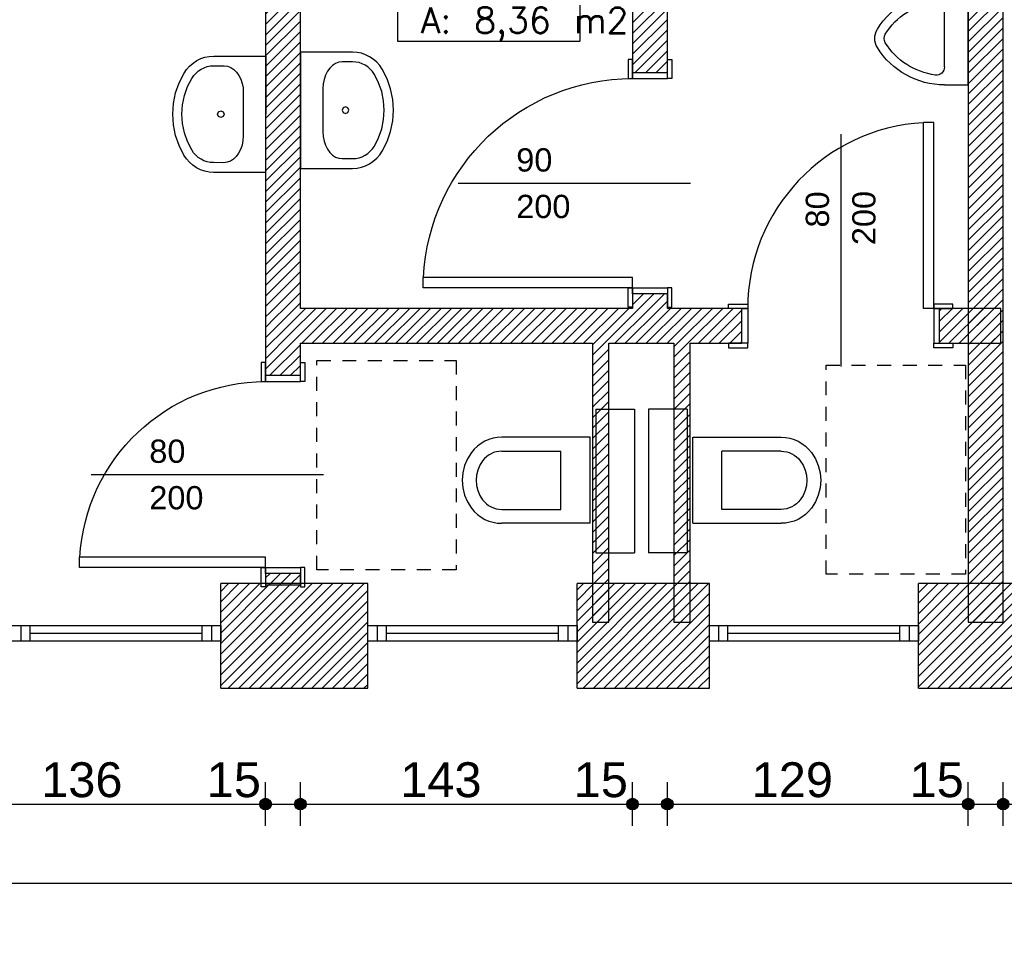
# Model space of a CAD drawing. Header units: inches. Extents: x 18487 to 24863, y 1480 to 5771.
# Tile 36 of 51: x 20628 to 21051, y 4222 to 4620. Entities that reach past the tile are written whole.
import ezdxf
from ezdxf.enums import TextEntityAlignment as Align

# ---------------------------------------------------------------- set-up
doc = ezdxf.new("R2010")
doc.units = ezdxf.units.IN
doc.header["$MEASUREMENT"] = 0
doc.linetypes.add('Przerywana 2 (2)', pattern=[11, 6, -5])
for name, color, linetype in [('_T sanitarne', 7, 'Continuous'), ('_T sciany', 7, 'Continuous'), ('ArchiCAD', 7, 'Continuous'), ('PROJ wyposaż sanit', 7, 'Continuous'), ('Window-Door Markers', 7, 'Continuous')]:
    doc.layers.add(name, color=color, linetype=linetype)
doc.styles.add('GENERATED_STYLE_16', font='txt')
doc.styles.add('GENERATED_STYLE_17', font='arial.ttf')
doc.styles.add('GENERATED_STYLE_20', font='txt')
doc.styles.get("Standard").update_dxf_attribs({"font": 'txt', "bigfont": 'BIGFONT.SHX'})
doc.dimstyles.new('Dimstyle_9', dxfattribs={"dimtxt": 15, "dimasz": 9.5, "dimexe": 0.18, "dimexo": 0.5, "dimgap": 0.09, "dimtad": 1, "dimtih": 1, "dimtoh": 1, "dimdec": 0, "dimzin": 0, "dimdsep": 46, "dimtxsty": 'GENERATED_STYLE_20', "dimblk": 'ARROWHEAD_11', "dimblk1": 'ARROWHEAD_11', "dimblk2": 'ARROWHEAD_11', "dimcen": 0.09, "dimclrd": 220, "dimclre": 220, "dimclrt": 220, "dimadec": 1, "dimazin": 0, "dimtfac": 1, "dimtdec": 4, "dimtmove": 0, "dimatfit": 3, "dimfxl": 0, "dimtolj": 1, "dimtzin": 0, "dimarcsym": 0})
pattern_1 = [(45, (0, 0), (-2.24506403, 2.24506403), [])]

# ---------------------------------------------------------------- blocks, each defined once
blk = doc.blocks.new('WC PANÓW_1B.23_195', base_point=(20829.27, 4638.22))
at = {"layer": '_T sciany', "color": 160, "linetype": 'Continuous'}
for p, q in [((20790.04, 4647.28), (20790.04, 4611.05)), ((20790.04, 4647.28), (20868.5, 4647.28)), ((20868.5, 4647.28), (20868.5, 4611.05)), ((20790.04, 4629.16), (20868.5, 4629.16)), ((20790.04, 4611.05), (20868.5, 4611.05))]:
    blk.add_line(p, q, dxfattribs=at)
at = {"color": 0}
for tag in ['floor_f', 'ROOM_PERIM', 'ROOM_WALLS_SURF', 'ROOM_DOORS_SURF', 'ROOM_WINDS_SURF', 'ROOM_BASELEV', 'ROOM_HEIGHT', 'ROOM_NET_AREA', 'ROOM_REDUCED_AREA', 'ROOM_CALC_AREA', 'ROOM_VOLUME']:
    blk.add_attdef(tag, text='', height=200, dxfattribs=at).set_placement((20829.27, 4581.08), align=Align.BOTTOM_LEFT)
at = {"layer": '_T sciany', "color": 160}
for tag, p in [('ROOM_NAME', (20790.04, 4661.84)), ('ROOM_NUMBER', (20800.04, 4643.72)), ('ROOM_AREA', (20800.04, 4625.6))]:
    blk.add_attdef(tag, text='', height=11, dxfattribs=at).set_placement(p, align=Align.TOP_LEFT)
blk = doc.blocks.new('W BottomHung 65_9')
at = {"color": 0, "linetype": 'ByBlock'}
for p, q in [((45, 0), (-45, 0)), ((-45, 0), (-45, -6.8)), ((-41, 0), (-41, -6.8)), ((-37, -6.8), (-37, 0)), ((37, -6.8), (37, 0)), ((41, 0), (41, -6.8)), ((45, -6.8), (45, 0)), ((-37, -3.4), (37, -3.4)), ((-45, -6.8), (45, -6.8))]:
    blk.add_line(p, q, dxfattribs=at)
blk = doc.blocks.new('W BottomHung 65_207')
at = {"color": 0, "linetype": 'ByBlock'}
for p, q in [((45, 0), (-45, 0)), ((-45, 0), (-45, -6.8)), ((-41, 0), (-41, -6.8)), ((-37, -6.8), (-37, 0)), ((37, -6.8), (37, 0)), ((41, 0), (41, -6.8)), ((45, -6.8), (45, 0)), ((-37, -3.4), (37, -3.4)), ((-45, -6.8), (45, -6.8))]:
    blk.add_line(p, q, dxfattribs=at)
blk = doc.blocks.new('W BottomHung 65_208')
at = {"color": 0, "linetype": 'ByBlock'}
for p, q in [((45, 0), (-45, 0)), ((-45, 0), (-45, -6.8)), ((-41, 0), (-41, -6.8)), ((-37, -6.8), (-37, 0)), ((37, -6.8), (37, 0)), ((41, 0), (41, -6.8)), ((45, -6.8), (45, 0)), ((-37, -3.4), (37, -3.4)), ((-45, -6.8), (45, -6.8))]:
    blk.add_line(p, q, dxfattribs=at)
blk = doc.blocks.new('WALL_605', base_point=(21098.11, 4355.28))
at = {"layer": '_T sciany'}
h = blk.add_hatch(dxfattribs=at)
h.set_pattern_fill('ANSI31', color=5, style=0, pattern_type=2)
h.set_pattern_definition(pattern_1)
h.paths.add_polyline_path([(20714.03, 4377.78), (20714.03, 4332.78), (20777.3, 4332.78), (20777.3, 4377.78)], flags=0)
h = blk.add_hatch(dxfattribs=at)
h.set_pattern_fill('ANSI31', color=5, style=0, pattern_type=2)
h.set_pattern_definition(pattern_1)
h.paths.add_polyline_path([(20867.3, 4377.78), (20867.3, 4332.78), (20924.24, 4332.78), (20924.24, 4377.78)], flags=0)
h = blk.add_hatch(dxfattribs=at)
h.set_pattern_fill('ANSI31', color=5, style=0, pattern_type=2)
h.set_pattern_definition(pattern_1)
h.paths.add_polyline_path([(21014.24, 4377.78), (21014.24, 4332.78), (21075.61, 4332.78), (21075.61, 4377.78)], flags=0)
at = {"layer": '_T sciany', "color": 5, "linetype": 'Continuous'}
for p, q in [((20714.03, 4332.78), (20714.03, 4377.78)), ((20777.3, 4377.78), (20714.03, 4377.78)), ((20777.3, 4332.78), (20777.3, 4377.78)), ((20867.3, 4332.78), (20867.3, 4377.78)), ((20924.24, 4377.78), (20867.3, 4377.78)), ((20924.24, 4332.78), (20924.24, 4377.78)), ((21014.24, 4332.78), (21014.24, 4377.78)), ((21075.61, 4377.78), (21014.24, 4377.78)), ((20714.03, 4332.78), (20777.3, 4332.78)), ((20867.3, 4332.78), (20924.24, 4332.78)), ((21014.24, 4332.78), (21075.61, 4332.78))]:
    blk.add_line(p, q, dxfattribs=at)
at = {"layer": '_T sciany', "color": 140, "linetype": 'Continuous', "xscale": -1}
for name, p in [('W BottomHung 65_208', (20669.03, 4359.78)), ('W BottomHung 65_9', (20822.3, 4359.78)), ('W BottomHung 65_207', (20969.24, 4359.78))]:
    blk.add_blockref(name, p, dxfattribs=at)
blk = doc.blocks.new('WALL_733', base_point=(21050.65, 4361.28))
at = {"layer": '_T sciany'}
h = blk.add_hatch(dxfattribs=at)
h.set_pattern_fill('ANSI31', color=5, style=0, pattern_type=2)
h.set_pattern_definition(pattern_1)
h.paths.add_polyline_path([(21050.65, 4361.28), (21050.65, 4747.2), (21035.65, 4747.2), (21035.65, 4361.28)], flags=0)
at = {"layer": '_T sciany', "color": 5, "linetype": 'Continuous'}
for p, q in [((21035.65, 4747.2), (21035.65, 4361.28)), ((21050.65, 4361.28), (21050.65, 4747.2)), ((21035.65, 4361.28), (21050.65, 4361.28))]:
    blk.add_line(p, q, dxfattribs=at)
blk = doc.blocks.new('D1 -Tr 65_439')
at = {"color": 140, "linetype": 'Continuous'}
for p, q in [((40, 80), (35.555, 80)), ((35.555, 0), (35.555, 80)), ((40, 0), (40, 80)), ((-48.255, 0), (-48.255, 1.905)), ((-48.255, 1.905), (-40, 1.905)), ((-48.255, 0), (-48.255, 1.905)), ((-48.255, 1.905), (-40, 1.905)), ((-40, 0), (-48.255, 0)), ((-40, 0), (-48.255, 0)), ((-42.54, 0), (-40, 0)), ((-42.54, -15), (-42.54, 0)), ((-42.54, 0), (-40, 0)), ((-42.54, -15), (-42.54, 0)), ((-40, 1.905), (-40, 0)), ((-40, 1.905), (-40, 0)), ((-40, 0), (-40, -15)), ((-40, 0), (-40, -15)), ((40, 0), (35.555, 0)), ((48.255, 1.905), (40, 1.905)), ((40, 1.905), (40, 0)), ((48.255, 1.905), (40, 1.905)), ((40, 1.905), (40, 0)), ((42.54, 0), (40, 0)), ((40, 0), (40, -15)), ((40, 0), (48.255, 0)), ((42.54, 0), (40, 0)), ((40, 0), (40, -15)), ((40, 0), (48.255, 0)), ((42.54, -15), (42.54, 0)), ((42.54, -15), (42.54, 0)), ((48.255, 0), (48.255, 1.905)), ((48.255, 0), (48.255, 1.905)), ((-40, -15), (-48.255, -15)), ((-48.255, -15), (-48.255, -16.905)), ((-40, -15), (-48.255, -15)), ((-48.255, -15), (-48.255, -16.905)), ((-48.255, -16.905), (-40, -16.905)), ((-48.255, -16.905), (-40, -16.905)), ((-40, -15), (-42.54, -15)), ((-40, -15), (-42.54, -15)), ((-40, -16.905), (-40, -15)), ((-40, -16.905), (-40, -15)), ((40, -15), (42.54, -15)), ((40, -15), (48.255, -15)), ((40, -16.905), (40, -15)), ((40, -15), (42.54, -15)), ((40, -15), (48.255, -15)), ((40, -16.905), (40, -15)), ((48.255, -16.905), (40, -16.905)), ((48.255, -16.905), (40, -16.905)), ((48.255, -15), (48.255, -16.905)), ((48.255, -15), (48.255, -16.905))]:
    blk.add_line(p, q, dxfattribs=at)
blk.add_arc((40, 0), 80, 93.18023, 180, dxfattribs=at)
blk = doc.blocks.new('Window-Door Marker - 70_5185')
at = {"layer": 'ArchiCAD', "color": 140, "linetype": 'Continuous'}
blk.add_line((0, 75), (0, -25), dxfattribs=at)
blk = doc.blocks.new('WALL_734', base_point=(20748.28, 4481.15))
at = {"layer": '_T sciany'}
h = blk.add_hatch(dxfattribs=at)
h.set_pattern_fill('ANSI31', color=5, style=0, pattern_type=2)
h.set_pattern_definition(pattern_1)
h.paths.add_polyline_path([(20733.28, 4496.15), (20748.28, 4481.15), (20938.21, 4481.15), (20938.21, 4496.15)], flags=0)
h = blk.add_hatch(dxfattribs=at)
h.set_pattern_fill('ANSI31', color=5, style=0, pattern_type=2)
h.set_pattern_definition(pattern_1)
h.paths.add_polyline_path([(21023.29, 4496.15), (21023.29, 4481.15), (21049.65, 4481.15), (21049.65, 4496.15)], flags=0)
at = {"layer": '_T sciany', "color": 5, "linetype": 'Continuous'}
for p, q in [((20891.16, 4496.15), (20748.28, 4496.15)), ((20938.21, 4496.15), (20906.16, 4496.15)), ((20938.21, 4481.15), (20938.21, 4496.15)), ((21023.29, 4481.15), (21023.29, 4496.15)), ((21049.65, 4496.15), (21023.29, 4496.15)), ((21049.65, 4481.15), (21049.65, 4496.15)), ((20748.28, 4481.15), (20874.02, 4481.15)), ((20881.02, 4481.15), (20909.02, 4481.15)), ((20916.02, 4481.15), (20938.21, 4481.15)), ((21023.29, 4481.15), (21049.65, 4481.15))]:
    blk.add_line(p, q, dxfattribs=at)
at = {"layer": '_T sciany'}
blk.add_blockref('D1 -Tr 65_439', (20980.75, 4496.15), dxfattribs=at)
at = {"layer": 'Window-Door Markers'}
ref = blk.add_blockref('Window-Door Marker - 70_5185', (20980.75, 4496.15), dxfattribs=at)
ref.add_attrib('AC_WIDO_A_SIZE', '80', dxfattribs={"color": 255, "height": 10, "rotation": 90, "style": 'GENERATED_STYLE_17'}).set_placement((20978.71, 4530.97), align=Align.BOTTOM_LEFT)
ref.add_attrib('AC_WIDO_B_SIZE', '200', dxfattribs={"color": 255, "height": 10, "rotation": 90, "style": 'GENERATED_STYLE_17'}).set_placement((20998.71, 4523.38), align=Align.BOTTOM_LEFT)
blk = doc.blocks.new('D1 -Tr 65_442')
at = {"color": 140, "linetype": 'Continuous'}
for p, q in [((45, 90), (40.555, 90)), ((40.555, 0), (40.555, 90)), ((45, 0), (45, 90)), ((-53.255, 0), (-53.255, 1.905)), ((-53.255, 1.905), (-45, 1.905)), ((-53.255, 0), (-53.255, 1.905)), ((-53.255, 1.905), (-45, 1.905)), ((-45, 0), (-53.255, 0)), ((-45, 0), (-53.255, 0)), ((-47.54, 0), (-45, 0)), ((-47.54, -15), (-47.54, 0)), ((-47.54, 0), (-45, 0)), ((-47.54, -15), (-47.54, 0)), ((-45, 1.905), (-45, 0)), ((-45, 1.905), (-45, 0)), ((-45, 0), (-45, -15)), ((-45, 0), (-45, -15)), ((45, 0), (40.555, 0)), ((53.255, 1.905), (45, 1.905)), ((45, 1.905), (45, 0)), ((53.255, 1.905), (45, 1.905)), ((45, 1.905), (45, 0)), ((47.54, 0), (45, 0)), ((45, 0), (45, -15)), ((45, 0), (53.255, 0)), ((47.54, 0), (45, 0)), ((45, 0), (45, -15)), ((45, 0), (53.255, 0)), ((47.54, -15), (47.54, 0)), ((47.54, -15), (47.54, 0)), ((53.255, 0), (53.255, 1.905)), ((53.255, 0), (53.255, 1.905)), ((-45, -15), (-53.255, -15)), ((-53.255, -15), (-53.255, -16.905)), ((-45, -15), (-53.255, -15)), ((-53.255, -15), (-53.255, -16.905)), ((-53.255, -16.905), (-45, -16.905)), ((-53.255, -16.905), (-45, -16.905)), ((-45, -15), (-47.54, -15)), ((-45, -15), (-47.54, -15)), ((-45, -16.905), (-45, -15)), ((-45, -16.905), (-45, -15)), ((45, -15), (47.54, -15)), ((45, -15), (53.255, -15)), ((45, -16.905), (45, -15)), ((45, -15), (47.54, -15)), ((45, -15), (53.255, -15)), ((45, -16.905), (45, -15)), ((53.255, -16.905), (45, -16.905)), ((53.255, -16.905), (45, -16.905)), ((53.255, -15), (53.255, -16.905)), ((53.255, -15), (53.255, -16.905))]:
    blk.add_line(p, q, dxfattribs=at)
blk.add_arc((45, 0), 90, 92.82748, 180, dxfattribs=at)
blk = doc.blocks.new('Window-Door Marker - 70_5188')
at = {"layer": 'ArchiCAD', "color": 140, "linetype": 'Continuous'}
blk.add_line((0, 75), (0, -25), dxfattribs=at)
blk = doc.blocks.new('WALL_747', base_point=(20906.16, 4481.15))
at = {"layer": '_T sciany'}
h = blk.add_hatch(dxfattribs=at)
h.set_pattern_fill('ANSI31', color=5, style=0, pattern_type=2)
h.set_pattern_definition(pattern_1)
h.paths.add_polyline_path([(20891.16, 4597.53), (20906.16, 4597.53), (20906.16, 4747.2), (20891.16, 4747.2)], flags=0)
h = blk.add_hatch(dxfattribs=at)
h.set_pattern_fill('ANSI31', color=5, style=0, pattern_type=2)
h.set_pattern_definition(pattern_1)
h.paths.add_polyline_path([(20891.16, 4496.15), (20906.16, 4496.15), (20906.16, 4502.45), (20891.16, 4502.45)], flags=0)
at = {"layer": '_T sciany', "color": 5, "linetype": 'Continuous'}
for p, q in [((20891.16, 4747.2), (20891.16, 4597.53)), ((20906.16, 4597.53), (20906.16, 4747.2)), ((20906.16, 4597.53), (20891.16, 4597.53)), ((20906.16, 4502.45), (20891.16, 4502.45)), ((20891.16, 4502.45), (20891.16, 4496.15)), ((20906.16, 4496.15), (20906.16, 4502.45))]:
    blk.add_line(p, q, dxfattribs=at)
at = {"layer": '_T sciany', "xscale": -1, "rotation": 89.9999999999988}
blk.add_blockref('D1 -Tr 65_442', (20891.16, 4549.99), dxfattribs=at)
at = {"layer": 'Window-Door Markers'}
ref = blk.add_blockref('Window-Door Marker - 70_5188', (20891.16, 4549.99), dxfattribs=dict(at, rotation=90))
ref.add_attrib('AC_WIDO_A_SIZE', '90', dxfattribs={"color": 255, "height": 10, "style": 'GENERATED_STYLE_17'}).set_placement((20841.16, 4552.03), align=Align.BOTTOM_LEFT)
ref.add_attrib('AC_WIDO_B_SIZE', '200', dxfattribs={"color": 255, "height": 10, "style": 'GENERATED_STYLE_17'}).set_placement((20841.16, 4532.03), align=Align.BOTTOM_LEFT)
blk = doc.blocks.new('WALL_757', base_point=(20877.52, 4481.15))
at = {"layer": '_T sciany'}
h = blk.add_hatch(dxfattribs=at)
h.set_pattern_fill('ANSI31', color=5, style=0, pattern_type=2)
h.set_pattern_definition(pattern_1)
h.paths.add_polyline_path([(20874.02, 4481.15), (20874.02, 4361.28), (20881.02, 4361.28), (20881.02, 4481.15)], flags=0)
at = {"layer": '_T sciany', "color": 5, "linetype": 'Continuous'}
for p, q in [((20874.02, 4481.15), (20874.02, 4361.28)), ((20881.02, 4361.28), (20881.02, 4481.15)), ((20874.02, 4361.28), (20881.02, 4361.28))]:
    blk.add_line(p, q, dxfattribs=at)
blk = doc.blocks.new('WALL_758', base_point=(20877.52, 4481.15))
at = {"layer": '_T sciany'}
h = blk.add_hatch(dxfattribs=at)
h.set_pattern_fill('ANSI31', color=5, style=0, pattern_type=2)
h.set_pattern_definition(pattern_1)
h.paths.add_polyline_path([(20874.02, 4481.15), (20874.02, 4361.28), (20881.02, 4361.28), (20881.02, 4481.15)], flags=0)
at = {"layer": '_T sciany', "color": 5, "linetype": 'Continuous'}
for p, q in [((20874.02, 4481.15), (20874.02, 4361.28)), ((20881.02, 4361.28), (20881.02, 4481.15)), ((20874.02, 4361.28), (20881.02, 4361.28))]:
    blk.add_line(p, q, dxfattribs=at)
blk = doc.blocks.new('WALL_759', base_point=(20912.52, 4481.15))
at = {"layer": '_T sciany'}
h = blk.add_hatch(dxfattribs=at)
h.set_pattern_fill('ANSI31', color=5, style=0, pattern_type=2)
h.set_pattern_definition(pattern_1)
h.paths.add_polyline_path([(20909.02, 4481.15), (20909.02, 4361.28), (20916.02, 4361.28), (20916.02, 4481.15)], flags=0)
at = {"layer": '_T sciany', "color": 5, "linetype": 'Continuous'}
for p, q in [((20909.02, 4481.15), (20909.02, 4361.28)), ((20916.02, 4361.28), (20916.02, 4481.15)), ((20909.02, 4361.28), (20916.02, 4361.28))]:
    blk.add_line(p, q, dxfattribs=at)
blk = doc.blocks.new('D1 -Tr 65_443')
at = {"color": 140, "linetype": 'Continuous'}
for p, q in [((40, 80), (35.555, 80)), ((35.555, 0), (35.555, 80)), ((40, 0), (40, 80)), ((-48.255, 0), (-48.255, 1.905)), ((-48.255, 1.905), (-40, 1.905)), ((-48.255, 0), (-48.255, 1.905)), ((-48.255, 1.905), (-40, 1.905)), ((-40, 0), (-48.255, 0)), ((-40, 0), (-48.255, 0)), ((-42.54, 0), (-40, 0)), ((-42.54, -15), (-42.54, 0)), ((-42.54, 0), (-40, 0)), ((-42.54, -15), (-42.54, 0)), ((-40, 1.905), (-40, 0)), ((-40, 1.905), (-40, 0)), ((-40, 0), (-40, -15)), ((-40, 0), (-40, -15)), ((40, 0), (35.555, 0)), ((48.255, 1.905), (40, 1.905)), ((40, 1.905), (40, 0)), ((48.255, 1.905), (40, 1.905)), ((40, 1.905), (40, 0)), ((42.54, 0), (40, 0)), ((40, 0), (40, -15)), ((40, 0), (48.255, 0)), ((42.54, 0), (40, 0)), ((40, 0), (40, -15)), ((40, 0), (48.255, 0)), ((42.54, -15), (42.54, 0)), ((42.54, -15), (42.54, 0)), ((48.255, 0), (48.255, 1.905)), ((48.255, 0), (48.255, 1.905)), ((-40, -15), (-48.255, -15)), ((-48.255, -15), (-48.255, -16.905)), ((-40, -15), (-48.255, -15)), ((-48.255, -15), (-48.255, -16.905)), ((-48.255, -16.905), (-40, -16.905)), ((-48.255, -16.905), (-40, -16.905)), ((-40, -15), (-42.54, -15)), ((-40, -15), (-42.54, -15)), ((-40, -16.905), (-40, -15)), ((-40, -16.905), (-40, -15)), ((40, -15), (42.54, -15)), ((40, -15), (48.255, -15)), ((40, -16.905), (40, -15)), ((40, -15), (42.54, -15)), ((40, -15), (48.255, -15)), ((40, -16.905), (40, -15)), ((48.255, -16.905), (40, -16.905)), ((48.255, -16.905), (40, -16.905)), ((48.255, -15), (48.255, -16.905)), ((48.255, -15), (48.255, -16.905))]:
    blk.add_line(p, q, dxfattribs=at)
blk.add_arc((40, 0), 80, 93.18023, 180, dxfattribs=at)
blk = doc.blocks.new('Window-Door Marker - 70_5189')
at = {"layer": 'ArchiCAD', "color": 140, "linetype": 'Continuous'}
blk.add_line((0, 75), (0, -25), dxfattribs=at)
blk = doc.blocks.new('WALL_767', base_point=(20748.28, 4377.28))
at = {"layer": '_T sciany'}
h = blk.add_hatch(dxfattribs=at)
h.set_pattern_fill('ANSI31', color=5, style=0, pattern_type=2)
h.set_pattern_definition(pattern_1)
h.paths.add_polyline_path([(20733.28, 4467.24), (20748.28, 4467.24), (20748.28, 4481.15), (20733.28, 4496.15)], flags=0)
h = blk.add_hatch(dxfattribs=at)
h.set_pattern_fill('ANSI31', color=5, style=0, pattern_type=2)
h.set_pattern_definition(pattern_1)
h.paths.add_polyline_path([(20733.28, 4377.28), (20748.28, 4377.28), (20748.28, 4382.16), (20733.28, 4382.16)], flags=0)
at = {"layer": '_T sciany', "color": 5, "linetype": 'Continuous'}
for p, q in [((20733.28, 4496.15), (20733.28, 4467.24)), ((20748.28, 4467.24), (20748.28, 4481.15)), ((20748.28, 4467.24), (20733.28, 4467.24)), ((20748.28, 4382.16), (20733.28, 4382.16)), ((20733.28, 4382.16), (20733.28, 4377.28)), ((20748.28, 4377.28), (20748.28, 4382.16)), ((20733.28, 4377.28), (20748.28, 4377.28))]:
    blk.add_line(p, q, dxfattribs=at)
at = {"layer": '_T sciany', "xscale": -1, "rotation": 89.99999999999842}
blk.add_blockref('D1 -Tr 65_443', (20733.28, 4424.7), dxfattribs=at)
at = {"layer": 'Window-Door Markers'}
ref = blk.add_blockref('Window-Door Marker - 70_5189', (20733.28, 4424.7), dxfattribs=dict(at, rotation=90))
ref.add_attrib('AC_WIDO_A_SIZE', '80', dxfattribs={"color": 255, "height": 10, "style": 'GENERATED_STYLE_17'}).set_placement((20683.28, 4426.74), align=Align.BOTTOM_LEFT)
ref.add_attrib('AC_WIDO_B_SIZE', '200', dxfattribs={"color": 255, "height": 10, "style": 'GENERATED_STYLE_17'}).set_placement((20683.28, 4406.74), align=Align.BOTTOM_LEFT)
blk = doc.blocks.new('WALL_770', base_point=(20748.28, 4481.15))
at = {"layer": '_T sciany'}
h = blk.add_hatch(dxfattribs=at)
h.set_pattern_fill('ANSI31', color=5, style=0, pattern_type=2)
h.set_pattern_definition(pattern_1)
h.paths.add_polyline_path([(20748.28, 4496.15), (20748.28, 4747.2), (20733.28, 4747.2), (20733.28, 4496.15)], flags=0)
at = {"layer": '_T sciany', "color": 5, "linetype": 'Continuous'}
for p, q in [((20733.28, 4747.2), (20733.28, 4496.15)), ((20748.28, 4496.15), (20748.28, 4747.2))]:
    blk.add_line(p, q, dxfattribs=at)
blk = doc.blocks.new('Basin 2 65_5207')
at = {"layer": '_T sanitarne', "color": 0, "linetype": 'Continuous'}
for p, q in [((-25, 17.92), (-25, -4.48)), ((-22.5, 17.92), (-25, 17.92)), ((22.5, 17.92), (-22.5, 17.92)), ((25, 17.92), (22.5, 17.92)), ((25, -4.48), (25, 17.92)), ((-18.14, 5.32), (-19.29, 4.14)), ((-16.73, 6.34), (-18.14, 5.32)), ((-15.08, 7.17), (-16.73, 6.34)), ((-13.27, 7.78), (-15.08, 7.17)), ((-11.33, 8.15), (-13.27, 7.78)), ((-9.33, 8.28), (-11.33, 8.15)), ((9.33, 8.28), (-9.33, 8.28)), ((11.33, 8.15), (9.33, 8.28)), ((13.27, 7.78), (11.33, 8.15)), ((15.08, 7.17), (13.27, 7.78)), ((16.73, 6.34), (15.08, 7.17)), ((18.14, 5.32), (16.73, 6.34)), ((19.29, 4.14), (18.14, 5.32)), ((-20.66, 1.44), (-20.83, 0)), ((-20.83, 0), (-20.83, -4.48)), ((-20.14, 2.83), (-20.66, 1.44)), ((-19.29, 4.14), (-20.14, 2.83)), ((20.14, 2.83), (19.29, 4.14)), ((20.66, 1.44), (20.14, 2.83)), ((20.83, 0), (20.66, 1.44)), ((20.83, -4.48), (20.83, 0))]:
    blk.add_line(p, q, dxfattribs=at)
blk.add_lwpolyline([(0, 0), (-1.03, -0.41), (-1.46, -1.4), (-1.03, -2.39), (0, -2.8), (1.03, -2.39), (1.46, -1.4), (1.03, -0.41)], close=True, dxfattribs=at)
blk.add_lwpolyline([(0, 0), (-1.03, -0.41), (-1.46, -1.4), (-1.03, -2.39), (0, -2.8), (1.03, -2.39), (1.46, -1.4), (1.03, -0.41)], close=True, dxfattribs=at)
for points in [[(-25, -4.48), (-24.87, -6.38), (-24.5, -8.25), (-23.88, -10.06), (-23.03, -11.78), (-21.96, -13.39), (-20.68, -14.85), (-19.23, -16.14), (-17.61, -17.25)], [(-20.83, -4.48), (-20.74, -5.88), (-20.47, -7.25), (-20.01, -8.58), (-19.39, -9.84), (-18.6, -11.02), (-17.66, -12.09), (-16.59, -13.04), (-15.41, -13.85)], [(15.41, -13.85), (16.59, -13.04), (17.66, -12.09), (18.6, -11.02), (19.39, -9.84), (20.01, -8.58), (20.47, -7.25), (20.74, -5.88), (20.83, -4.48)], [(17.61, -17.25), (19.23, -16.14), (20.68, -14.85), (21.96, -13.39), (23.03, -11.78), (23.88, -10.06), (24.5, -8.25), (24.87, -6.38), (25, -4.48)], [(-15.41, -13.85), (-11.83, -15.68), (-8.01, -17), (-4.05, -17.81), (0, -18.08), (4.05, -17.81), (8.01, -17), (11.83, -15.68), (15.41, -13.85)], [(-17.61, -17.25), (-13.51, -19.33), (-9.16, -20.85), (-4.62, -21.77), (0, -22.08), (4.62, -21.77), (9.16, -20.85), (13.51, -19.33), (17.61, -17.25)]]:
    blk.add_lwpolyline(points, dxfattribs=at)
blk = doc.blocks.new('WC wall hung 1 65_4129')
at = {"layer": 'PROJ wyposaż sanit', "color": 0, "linetype": 'Continuous'}
for p, q in [((18.5, 0), (-18.5, 0)), ((18.5, 0), (18.5, -38)), ((-18.5, 0), (-18.5, -38)), ((-12.5, -38), (-12.5, -12.5)), ((12.5, -12.5), (-12.5, -12.5)), ((12.5, -38), (12.5, -12.5))]:
    blk.add_line(p, q, dxfattribs=at)
for points in [[(-18.5, -38), (-18.39, -39.88), (-18.07, -41.73), (-17.53, -43.54), (-16.79, -45.27), (-15.85, -46.9), (-14.73, -48.41), (-13.44, -49.79), (-12, -51)], [(-12.5, -38), (-12.43, -39.19), (-12.23, -40.35), (-11.89, -41.49), (-11.42, -42.58), (-10.83, -43.61), (-10.12, -44.57), (-9.31, -45.43), (-8.4, -46.2)], [(8.4, -46.2), (9.31, -45.43), (10.12, -44.57), (10.83, -43.61), (11.42, -42.58), (11.89, -41.49), (12.23, -40.35), (12.43, -39.19), (12.5, -38)], [(12, -51), (13.44, -49.79), (14.73, -48.41), (15.85, -46.9), (16.79, -45.27), (17.53, -43.54), (18.07, -41.73), (18.39, -39.88), (18.5, -38)], [(-8.4, -46.2), (-6.5, -47.4), (-4.43, -48.28), (-2.24, -48.82), (0, -49), (2.24, -48.82), (4.43, -48.28), (6.5, -47.4), (8.4, -46.2)], [(-12, -51), (-9.28, -52.72), (-6.33, -53.97), (-3.2, -54.74), (0, -55), (3.2, -54.74), (6.33, -53.97), (9.28, -52.72), (12, -51)]]:
    blk.add_lwpolyline(points, dxfattribs=at)
blk = doc.blocks.new('WC wall hung 1 65_3895')
at = {"layer": 'PROJ wyposaż sanit', "color": 0, "linetype": 'Continuous'}
for p, q in [((18.5, 0), (-18.5, 0)), ((18.5, 0), (18.5, -38)), ((-18.5, 0), (-18.5, -38)), ((-12.5, -38), (-12.5, -12.5)), ((12.5, -12.5), (-12.5, -12.5)), ((12.5, -38), (12.5, -12.5))]:
    blk.add_line(p, q, dxfattribs=at)
for points in [[(-18.5, -38), (-18.39, -39.88), (-18.07, -41.73), (-17.53, -43.54), (-16.79, -45.27), (-15.85, -46.9), (-14.73, -48.41), (-13.44, -49.79), (-12, -51)], [(-12.5, -38), (-12.43, -39.19), (-12.23, -40.35), (-11.89, -41.49), (-11.42, -42.58), (-10.83, -43.61), (-10.12, -44.57), (-9.31, -45.43), (-8.4, -46.2)], [(8.4, -46.2), (9.31, -45.43), (10.12, -44.57), (10.83, -43.61), (11.42, -42.58), (11.89, -41.49), (12.23, -40.35), (12.43, -39.19), (12.5, -38)], [(12, -51), (13.44, -49.79), (14.73, -48.41), (15.85, -46.9), (16.79, -45.27), (17.53, -43.54), (18.07, -41.73), (18.39, -39.88), (18.5, -38)], [(-8.4, -46.2), (-6.5, -47.4), (-4.43, -48.28), (-2.24, -48.82), (0, -49), (2.24, -48.82), (4.43, -48.28), (6.5, -47.4), (8.4, -46.2)], [(-12, -51), (-9.28, -52.72), (-6.33, -53.97), (-3.2, -54.74), (0, -55), (3.2, -54.74), (6.33, -53.97), (9.28, -52.72), (12, -51)]]:
    blk.add_lwpolyline(points, dxfattribs=at)
blk = doc.blocks.new('Basin 2 65_3907')
at = {"layer": '_T sanitarne', "color": 0, "linetype": 'Continuous'}
for p, q in [((-25, 17.92), (-25, -4.48)), ((-22.5, 17.92), (-25, 17.92)), ((22.5, 17.92), (-22.5, 17.92)), ((25, 17.92), (22.5, 17.92)), ((25, -4.48), (25, 17.92)), ((-18.14, 5.32), (-19.29, 4.14)), ((-16.73, 6.34), (-18.14, 5.32)), ((-15.08, 7.17), (-16.73, 6.34)), ((-13.27, 7.78), (-15.08, 7.17)), ((-11.33, 8.15), (-13.27, 7.78)), ((-9.33, 8.28), (-11.33, 8.15)), ((9.33, 8.28), (-9.33, 8.28)), ((11.33, 8.15), (9.33, 8.28)), ((13.27, 7.78), (11.33, 8.15)), ((15.08, 7.17), (13.27, 7.78)), ((16.73, 6.34), (15.08, 7.17)), ((18.14, 5.32), (16.73, 6.34)), ((19.29, 4.14), (18.14, 5.32)), ((-20.66, 1.44), (-20.83, 0)), ((-20.83, 0), (-20.83, -4.48)), ((-20.14, 2.83), (-20.66, 1.44)), ((-19.29, 4.14), (-20.14, 2.83)), ((20.14, 2.83), (19.29, 4.14)), ((20.66, 1.44), (20.14, 2.83)), ((20.83, 0), (20.66, 1.44)), ((20.83, -4.48), (20.83, 0))]:
    blk.add_line(p, q, dxfattribs=at)
blk.add_lwpolyline([(0, 0), (-1.03, -0.41), (-1.46, -1.4), (-1.03, -2.39), (0, -2.8), (1.03, -2.39), (1.46, -1.4), (1.03, -0.41)], close=True, dxfattribs=at)
blk.add_lwpolyline([(0, 0), (-1.03, -0.41), (-1.46, -1.4), (-1.03, -2.39), (0, -2.8), (1.03, -2.39), (1.46, -1.4), (1.03, -0.41)], close=True, dxfattribs=at)
for points in [[(-25, -4.48), (-24.87, -6.38), (-24.5, -8.25), (-23.88, -10.06), (-23.03, -11.78), (-21.96, -13.39), (-20.68, -14.85), (-19.23, -16.14), (-17.61, -17.25)], [(-20.83, -4.48), (-20.74, -5.88), (-20.47, -7.25), (-20.01, -8.58), (-19.39, -9.84), (-18.6, -11.02), (-17.66, -12.09), (-16.59, -13.04), (-15.41, -13.85)], [(15.41, -13.85), (16.59, -13.04), (17.66, -12.09), (18.6, -11.02), (19.39, -9.84), (20.01, -8.58), (20.47, -7.25), (20.74, -5.88), (20.83, -4.48)], [(17.61, -17.25), (19.23, -16.14), (20.68, -14.85), (21.96, -13.39), (23.03, -11.78), (23.88, -10.06), (24.5, -8.25), (24.87, -6.38), (25, -4.48)], [(-15.41, -13.85), (-11.83, -15.68), (-8.01, -17), (-4.05, -17.81), (0, -18.08), (4.05, -17.81), (8.01, -17), (11.83, -15.68), (15.41, -13.85)], [(-17.61, -17.25), (-13.51, -19.33), (-9.16, -20.85), (-4.62, -21.77), (0, -22.08), (4.62, -21.77), (9.16, -20.85), (13.51, -19.33), (17.61, -17.25)]]:
    blk.add_lwpolyline(points, dxfattribs=at)
blk = doc.blocks.new('Urinal 2 65_5266')
at = {"layer": '_T sanitarne', "color": 0, "linetype": 'Continuous'}
for p, q in [((20, 0), (-20, 0)), ((20, -10), (20, 0)), ((-20, -10), (-20, 0)), ((-12.27, -10), (12.27, -10))]:
    blk.add_line(p, q, dxfattribs=at)
for centre, radius, start, end in [((14, -10), 34, 180, 238.1092), ((-12.27, -13.5), 3.5, 90, 187.0582), ((-14, -10), 34, 301.8908, 0), ((12.27, -13.5), 3.5, 352.9418, 90), ((14, -10), 30, 187.5275, 238.1092), ((-14, -10), 30, 301.8908, 352.4725), ((0, -32.5), 3.5, 238.1092, 301.8908), ((0, -32.5), 7.5, 238.1092, 301.8908)]:
    blk.add_arc(centre, radius, start, end, dxfattribs=at)
blk = doc.blocks.new('*D439')
at = {"layer": 'ArchiCAD', "color": 220, "linetype": 'Continuous'}
for p, q in [((20597.17, 4285.45), (20597.17, 4292.33)), ((20733.28, 4285.45), (20733.28, 4292.33)), ((20599.67, 4282.95), (20730.78, 4282.95)), ((20597.17, 4273.58), (20597.17, 4280.45)), ((20733.28, 4273.58), (20733.28, 4280.45))]:
    blk.add_line(p, q, dxfattribs=at)
at = {"layer": 'ArchiCAD', "color": 220, "linetype": 'Continuous', "const_width": 2.5}
for points in [[(20595.92, 4282.95, 1), (20598.42, 4282.95, 1)], [(20732.03, 4282.95, 1), (20734.53, 4282.95, 1)]]:
    blk.add_lwpolyline(points, format="xyb", close=True, dxfattribs=at)
at = {"layer": 'ArchiCAD', "color": 220, "linetype": 'Continuous'}
for centre in [(20597.17, 4282.95), (20733.28, 4282.95)]:
    blk.add_circle(centre, 2.5, dxfattribs=at)
at = {"layer": 'ArchiCAD', "color": 220, "char_height": 15, "attachment_point": 1}
for s, insert in [('\\A1;{\\fArial Europa Srodkowa|b0|i0|c0|p34;\\C220;136}', (20636.77, 4300.95)), ('\\A1;{\\fArial Europa Srodkowa|b0|i0|c0|p34;\\C220;15}', (20708.01, 4300.95))]:
    blk.add_mtext(s, dxfattribs=dict(at, insert=insert))
blk = doc.blocks.new('ARROWHEAD_11')
at = {"color": 0, "linetype": 'Continuous'}
blk.add_line((0, 0), (-1, 0), dxfattribs=at)
at = {"color": 0, "linetype": 'Continuous', "const_width": 0.25}
blk.add_lwpolyline([(-0.125, 0, 1), (0.125, 0, 1)], format="xyb", close=True, dxfattribs=at)
blk = doc.blocks.new('*D440')
at = {"layer": 'ArchiCAD', "color": 220, "linetype": 'Continuous'}
for p, q in [((20733.28, 4285.45), (20733.28, 4292.33)), ((20748.28, 4285.45), (20748.28, 4292.33)), ((20735.78, 4282.95), (20745.78, 4282.95)), ((20733.28, 4273.58), (20733.28, 4280.45)), ((20748.28, 4273.58), (20748.28, 4280.45))]:
    blk.add_line(p, q, dxfattribs=at)
at = {"layer": 'ArchiCAD', "color": 220, "linetype": 'Continuous', "const_width": 2.5}
for points in [[(20732.03, 4282.95, 1), (20734.53, 4282.95, 1)], [(20747.03, 4282.95, 1), (20749.53, 4282.95, 1)]]:
    blk.add_lwpolyline(points, format="xyb", close=True, dxfattribs=at)
at = {"layer": 'ArchiCAD', "color": 220, "linetype": 'Continuous'}
for centre in [(20733.28, 4282.95), (20748.28, 4282.95)]:
    blk.add_circle(centre, 2.5, dxfattribs=at)
blk = doc.blocks.new('*D441')
at = {"layer": 'ArchiCAD', "color": 220, "linetype": 'Continuous'}
for p, q in [((20748.28, 4285.45), (20748.28, 4292.33)), ((20891.16, 4285.45), (20891.16, 4292.33)), ((20750.78, 4282.95), (20888.66, 4282.95)), ((20748.28, 4273.58), (20748.28, 4280.45)), ((20891.16, 4273.58), (20891.16, 4280.45))]:
    blk.add_line(p, q, dxfattribs=at)
at = {"layer": 'ArchiCAD', "color": 220, "linetype": 'Continuous', "const_width": 2.5}
for points in [[(20747.03, 4282.95, 1), (20749.53, 4282.95, 1)], [(20889.91, 4282.95, 1), (20892.41, 4282.95, 1)]]:
    blk.add_lwpolyline(points, format="xyb", close=True, dxfattribs=at)
at = {"layer": 'ArchiCAD', "color": 220, "linetype": 'Continuous'}
for centre in [(20748.28, 4282.95), (20891.16, 4282.95)]:
    blk.add_circle(centre, 2.5, dxfattribs=at)
at = {"layer": 'ArchiCAD', "color": 220, "char_height": 15, "attachment_point": 1}
for s, insert in [('\\A1;{\\fArial Europa Srodkowa|b0|i0|c0|p34;\\C220;143}', (20791.26, 4300.95)), ('\\A1;{\\fArial Europa Srodkowa|b0|i0|c0|p34;\\C220;15}', (20865.9, 4300.95))]:
    blk.add_mtext(s, dxfattribs=dict(at, insert=insert))
blk = doc.blocks.new('*D442')
at = {"layer": 'ArchiCAD', "color": 220, "linetype": 'Continuous'}
for p, q in [((20891.16, 4285.45), (20891.16, 4292.33)), ((20906.16, 4285.45), (20906.16, 4292.33)), ((20893.66, 4282.95), (20903.66, 4282.95)), ((20891.16, 4273.58), (20891.16, 4280.45)), ((20906.16, 4273.58), (20906.16, 4280.45))]:
    blk.add_line(p, q, dxfattribs=at)
at = {"layer": 'ArchiCAD', "color": 220, "linetype": 'Continuous', "const_width": 2.5}
for points in [[(20889.91, 4282.95, 1), (20892.41, 4282.95, 1)], [(20904.91, 4282.95, 1), (20907.41, 4282.95, 1)]]:
    blk.add_lwpolyline(points, format="xyb", close=True, dxfattribs=at)
at = {"layer": 'ArchiCAD', "color": 220, "linetype": 'Continuous'}
for centre in [(20891.16, 4282.95), (20906.16, 4282.95)]:
    blk.add_circle(centre, 2.5, dxfattribs=at)
blk = doc.blocks.new('*D443')
at = {"layer": 'ArchiCAD', "color": 220, "linetype": 'Continuous'}
for p, q in [((20906.16, 4285.45), (20906.16, 4292.33)), ((21035.65, 4285.45), (21035.65, 4292.33)), ((20908.66, 4282.95), (21033.15, 4282.95)), ((20906.16, 4273.58), (20906.16, 4280.45)), ((21035.65, 4273.58), (21035.65, 4280.45))]:
    blk.add_line(p, q, dxfattribs=at)
at = {"layer": 'ArchiCAD', "color": 220, "linetype": 'Continuous', "const_width": 2.5}
for points in [[(20904.91, 4282.95, 1), (20907.41, 4282.95, 1)], [(21034.4, 4282.95, 1), (21036.9, 4282.95, 1)]]:
    blk.add_lwpolyline(points, format="xyb", close=True, dxfattribs=at)
at = {"layer": 'ArchiCAD', "color": 220, "linetype": 'Continuous'}
for centre in [(20906.16, 4282.95), (21035.65, 4282.95)]:
    blk.add_circle(centre, 2.5, dxfattribs=at)
at = {"layer": 'ArchiCAD', "color": 220, "char_height": 15, "attachment_point": 1}
for s, insert in [('\\A1;{\\fArial Europa Srodkowa|b0|i0|c0|p34;\\C220;129}', (20942.45, 4300.95)), ('\\A1;{\\fArial Europa Srodkowa|b0|i0|c0|p34;\\C220;15}', (21010.39, 4300.95))]:
    blk.add_mtext(s, dxfattribs=dict(at, insert=insert))
blk = doc.blocks.new('*D444')
at = {"layer": 'ArchiCAD', "color": 220, "linetype": 'Continuous'}
for p, q in [((21035.65, 4285.45), (21035.65, 4292.33)), ((21050.65, 4285.45), (21050.65, 4292.33)), ((21038.15, 4282.95), (21048.15, 4282.95)), ((21053.15, 4282.95), (21055.65, 4282.95)), ((21035.65, 4273.58), (21035.65, 4280.45)), ((21050.65, 4273.58), (21050.65, 4280.45))]:
    blk.add_line(p, q, dxfattribs=at)
at = {"layer": 'ArchiCAD', "color": 220, "linetype": 'Continuous', "const_width": 2.5}
for points in [[(21034.4, 4282.95, 1), (21036.9, 4282.95, 1)], [(21049.4, 4282.95, 1), (21051.9, 4282.95, 1)]]:
    blk.add_lwpolyline(points, format="xyb", close=True, dxfattribs=at)
at = {"layer": 'ArchiCAD', "color": 220, "linetype": 'Continuous'}
for centre in [(21035.65, 4282.95), (21050.65, 4282.95)]:
    blk.add_circle(centre, 2.5, dxfattribs=at)
blk = doc.blocks.new('*D445')
at = {"layer": 'ArchiCAD', "color": 220, "linetype": 'Continuous'}
for p, q in [((19489.83, 4251.47), (19489.83, 4258.34)), ((21075.61, 4251.47), (21075.61, 4258.34)), ((19484.83, 4248.97), (19487.33, 4248.97)), ((19492.33, 4248.97), (21073.11, 4248.97)), ((21078.11, 4248.97), (21080.61, 4248.97)), ((19489.83, 4239.59), (19489.83, 4246.47)), ((21075.61, 4239.59), (21075.61, 4246.47))]:
    blk.add_line(p, q, dxfattribs=at)
at = {"layer": 'ArchiCAD', "color": 220, "linetype": 'Continuous', "const_width": 2.5}
for points in [[(19488.58, 4248.97, 1), (19491.08, 4248.97, 1)], [(21074.36, 4248.97, 1), (21076.86, 4248.97, 1)]]:
    blk.add_lwpolyline(points, format="xyb", close=True, dxfattribs=at)
at = {"layer": 'ArchiCAD', "color": 220, "linetype": 'Continuous'}
for centre in [(19489.83, 4248.97), (21075.61, 4248.97)]:
    blk.add_circle(centre, 2.5, dxfattribs=at)
at = {"layer": 'ArchiCAD', "color": 220, "insert": (20257.07, 4266.97), "char_height": 15, "attachment_point": 1}
blk.add_mtext('\\A1;{\\fArial Europa Srodkowa|b0|i0|c0|p34;\\C220;1\xa0586}', dxfattribs=at)
blk = doc.blocks.new('*D449')
at = {"layer": 'ArchiCAD', "color": 220, "linetype": 'Continuous'}
for p, q in [((21050.65, 4285.45), (21050.65, 4292.33)), ((21250.77, 4285.45), (21250.77, 4292.33)), ((21045.65, 4282.95), (21048.15, 4282.95)), ((21053.15, 4282.95), (21248.27, 4282.95)), ((21050.65, 4273.58), (21050.65, 4280.45)), ((21250.77, 4273.58), (21250.77, 4280.45))]:
    blk.add_line(p, q, dxfattribs=at)
at = {"layer": 'ArchiCAD', "color": 220, "linetype": 'Continuous', "const_width": 2.5}
for points in [[(21049.4, 4282.95, 1), (21051.9, 4282.95, 1)], [(21249.52, 4282.95, 1), (21252.02, 4282.95, 1)]]:
    blk.add_lwpolyline(points, format="xyb", close=True, dxfattribs=at)
at = {"layer": 'ArchiCAD', "color": 220, "linetype": 'Continuous'}
for centre in [(21050.65, 4282.95), (21250.77, 4282.95)]:
    blk.add_circle(centre, 2.5, dxfattribs=at)
at = {"layer": 'ArchiCAD', "color": 220, "char_height": 15, "attachment_point": 1}
for s, insert in [('\\A1;{\\fArial Europa Srodkowa|b0|i0|c0|p34;\\C220;200}', (21122.26, 4300.95)), ('\\A1;{\\fArial Europa Srodkowa|b0|i0|c0|p34;\\C220;15}', (21225.51, 4300.95))]:
    blk.add_mtext(s, dxfattribs=dict(at, insert=insert))

msp = doc.modelspace()

# ---------------------------------------------------------------- linework, layer by layer
at = {"layer": '_T sanitarne', "color": 161, "linetype": 'Continuous'}
for p, q in [((20875.41, 4452.8), (20875.41, 4391.07)), ((20875.41, 4452.8), (20891.98, 4452.8)), ((20875.41, 4452.8), (20875.41, 4391.07)), ((20875.41, 4452.8), (20891.98, 4452.8)), ((20891.98, 4452.8), (20891.98, 4391.07)), ((20891.98, 4452.8), (20891.98, 4391.07)), ((20898.06, 4452.8), (20898.06, 4391.07)), ((20914.63, 4452.8), (20898.06, 4452.8)), ((20914.63, 4452.8), (20914.63, 4391.07)), ((20875.41, 4391.07), (20891.98, 4391.07)), ((20875.41, 4391.07), (20891.98, 4391.07)), ((20914.63, 4391.07), (20898.06, 4391.07))]:
    msp.add_line(p, q, dxfattribs=at)
at = {"layer": '_T sciany', "color": 150, "linetype": 'Przerywana 2 (2)'}
for p, q in [((20755.34, 4383.77), (20755.34, 4473.77)), ((20755.34, 4473.77), (20815.34, 4473.77)), ((20815.34, 4473.77), (20815.34, 4383.77)), ((20974.44, 4381.79), (20974.44, 4471.79)), ((20974.44, 4471.79), (21034.44, 4471.79)), ((21034.44, 4471.79), (21034.44, 4381.79)), ((20815.34, 4383.77), (20755.34, 4383.77)), ((21034.44, 4381.79), (20974.44, 4381.79))]:
    msp.add_line(p, q, dxfattribs=at)

# ---------------------------------------------------------------- block references
at = {"layer": '_T sanitarne', "color": 161, "xscale": -1}
for name, p, rotation in [('Urinal 2 65_5266', (21035.39, 4612.29), 270), ('Basin 2 65_5207', (20715.42, 4579.68), 269.8553622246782)]:
    msp.add_blockref(name, p, dxfattribs=dict(at, rotation=rotation))
at = {"layer": '_T sanitarne', "color": 161, "rotation": 90}
msp.add_blockref('Basin 2 65_3907', (20766.26, 4581.41), dxfattribs=at)
at = {"layer": '_T sciany', "color": 5}
for name, p in [('WALL_770', (20748.28, 4481.15)), ('WALL_747', (20906.16, 4481.15)), ('WALL_733', (21050.65, 4361.28)), ('WALL_734', (20748.28, 4481.15)), ('WALL_767', (20748.28, 4377.28)), ('WALL_757', (20877.52, 4481.15)), ('WALL_758', (20877.52, 4481.15)), ('WALL_759', (20912.52, 4481.15)), ('WALL_605', (21098.11, 4355.28))]:
    msp.add_blockref(name, p, dxfattribs=at)
at = {"layer": '_T sciany', "color": 254, "linetype": 'Continuous'}
ref = msp.add_blockref('WC PANÓW_1B.23_195', (20829.27, 4638.22), dxfattribs=at)
ref.add_attrib('ROOM_NAME', 'WC PANÓW', dxfattribs={"color": 160, "linetype": 'Continuous', "height": 11}).set_placement((20790.04, 4661.84), align=Align.TOP_LEFT)
ref.add_attrib('ROOM_NUMBER', '1B.23', dxfattribs={"color": 160, "linetype": 'Continuous', "height": 11}).set_placement((20800.04, 4643.72), align=Align.TOP_LEFT)
ref.add_attrib('ROOM_AREA', 'A: 8,36 m2', dxfattribs={"color": 160, "linetype": 'Continuous', "height": 11}).set_placement((20800.04, 4625.6), align=Align.TOP_LEFT)
at = {"layer": 'PROJ wyposaż sanit', "color": 161, "rotation": 270}
msp.add_blockref('WC wall hung 1 65_4129', (20872.89, 4422.23), dxfattribs=at)
msp.add_blockref('WC wall hung 1 65_4129', (20872.89, 4422.23), dxfattribs=at)
at = {"layer": 'PROJ wyposaż sanit', "color": 161, "xscale": -1, "rotation": 90}
msp.add_blockref('WC wall hung 1 65_3895', (20917.15, 4422.23), dxfattribs=at)

# ---------------------------------------------------------------- dimensions: what is measured, and where the dimension line sits
at = {"layer": 'ArchiCAD', "color": 220, "linetype": 'Continuous'}
for base, p1, p2, picture, middle in [((19534.83, 4282.95), (20597.17, 4557.99), (20733.28, 4617.93), '*D439', (20642.46, 4293.45)), ((19534.83, 4282.95), (20733.28, 4617.93), (20748.28, 4617.93), '*D440', (20713.7, 4293.45)), ((19534.83, 4282.95), (20748.28, 4617.93), (20891.16, 4617.93), '*D441', (20796.95, 4293.45)), ((19534.83, 4282.95), (20891.16, 4617.93), (20906.16, 4617.93), '*D442', (20871.59, 4293.45)), ((19534.83, 4282.95), (20906.16, 4617.93), (21035.65, 4557.99), '*D443', (20948.14, 4293.45)), ((19534.83, 4282.95), (21035.65, 4557.99), (21050.65, 4557.99), '*D444', (21016.08, 4293.45)), ((21250.77, 4282.95), (21050.65, 4361.28), (21250.77, 4399.28), '*D449', (21127.95, 4293.45)), ((21075.61, 4248.97), (19489.83, 4332.78), (21075.61, 4332.78), '*D445', (20268.45, 4259.47))]:
    dim = msp.add_linear_dim(base=base, p1=p1, p2=p2, dimstyle='Dimstyle_9', dxfattribs=at)
    dim.commit()
    dim.dimension.update_dxf_attribs({"geometry": picture, "text_midpoint": middle})

doc.saveas('drawing.dxf')
